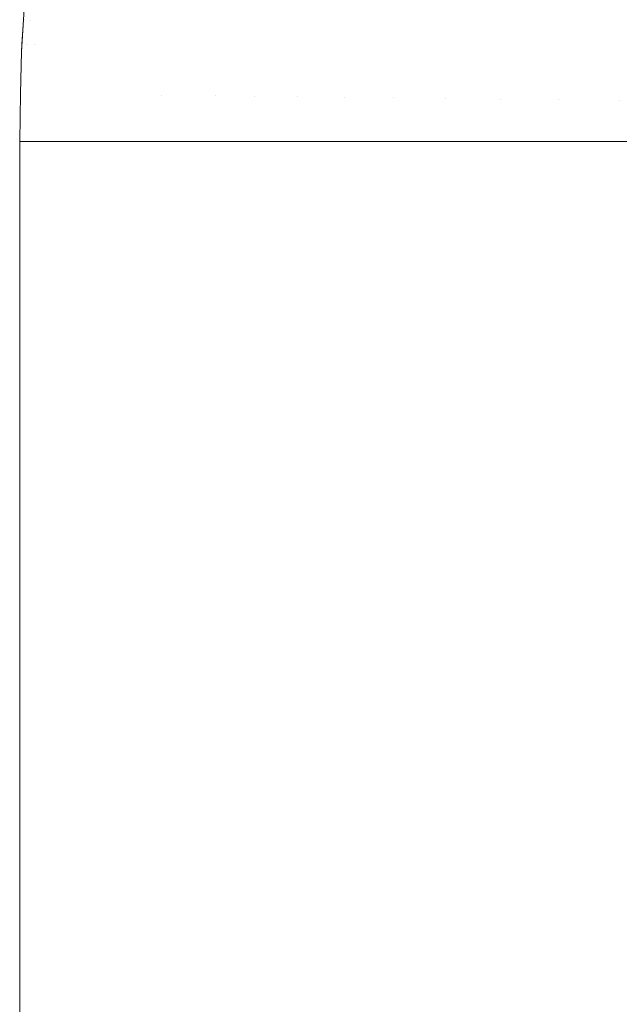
# Model space of a CAD drawing. Header units: centimetres. Extents: x -35.1 to 36.2, y 3.4 to 5.2.
# Tile 51 of 256: x -35.0865 to -35.0669, y 5.072 to 5.1042. Entities that reach past the tile are written whole.
import ezdxf

# ---------------------------------------------------------------- set-up
doc = ezdxf.new("R2010")
doc.units = ezdxf.units.CM
doc.header["$LTSCALE"] = 2.54
doc.layers.add('Lucido design-1', color=7, linetype='Continuous')

# ---------------------------------------------------------------- blocks, each defined once
blk = doc.blocks.new('Gruppo-4-1')
at = {"color": 7, "linetype": 'Continuous', "lineweight": 9}
for points, invisible_edges in [([(-35.086416, 5.104194, -1872.315514), (-35.086367, 5.105008, -1872.315514), (-35.086287, 5.106332, -1872.915514), (-35.08648, 5.103143, -1872.915514)], 10), ([(-35.086454, 5.103385, -1872.917076), (-35.08648, 5.103143, -1872.915514), (-35.086287, 5.106332, -1872.915514), (-35.086367, 5.105009, -1872.917076)], 13), ([(-35.086367, 5.105009, -1872.917076), (-35.086318, 5.105007, -1872.918638), (-35.086405, 5.103384, -1872.918638), (-35.086454, 5.103385, -1872.917076)], 15), ([(-35.086366, 5.104193, -1872.31239), (-35.086318, 5.105007, -1872.31239), (-35.086367, 5.105008, -1872.315514), (-35.086416, 5.104194, -1872.315514)], 11), ([(-35.086323, 5.103382, -1872.920199), (-35.086405, 5.103384, -1872.918638), (-35.086318, 5.105007, -1872.918638), (-35.086237, 5.105004, -1872.920199)], 15), ([(-35.08617, 5.104187, -1872.30927), (-35.086123, 5.105, -1872.30927), (-35.086318, 5.105007, -1872.31239), (-35.086366, 5.104193, -1872.31239)], 15), ([(-35.086237, 5.105004, -1872.920199), (-35.086123, 5.105, -1872.921758), (-35.086209, 5.10338, -1872.921758), (-35.086323, 5.103382, -1872.920199)], 15), ([(-35.086063, 5.103376, -1872.923315), (-35.086209, 5.10338, -1872.921758), (-35.086123, 5.105, -1872.921758), (-35.085976, 5.104995, -1872.923315)], 15), ([(-35.086063, 5.103376, -1872.307713), (-35.085976, 5.104995, -1872.307713), (-35.086123, 5.105, -1872.30927), (-35.08617, 5.104187, -1872.30927)], 15), ([(-35.086063, 5.103376, -1872.307713), (-35.085884, 5.103372, -1872.30616), (-35.085797, 5.104988, -1872.30616), (-35.085976, 5.104995, -1872.307713)], 15), ([(-35.085976, 5.104995, -1872.923315), (-35.085797, 5.104988, -1872.924868), (-35.085884, 5.103372, -1872.924868), (-35.086063, 5.103376, -1872.923315)], 15), ([(-35.085587, 5.104981, -1872.304609), (-35.085797, 5.104988, -1872.30616), (-35.085884, 5.103372, -1872.30616), (-35.085673, 5.103367, -1872.304609)], 15), ([(-35.085673, 5.103367, -1872.926419), (-35.085884, 5.103372, -1872.924868), (-35.085797, 5.104988, -1872.924868), (-35.085587, 5.104981, -1872.926419)], 15), ([(-35.085673, 5.103367, -1872.304609), (-35.08543, 5.103361, -1872.303063), (-35.085344, 5.104972, -1872.303063), (-35.085587, 5.104981, -1872.304609)], 15), ([(-35.085587, 5.104981, -1872.926419), (-35.085344, 5.104972, -1872.927965), (-35.08543, 5.103361, -1872.927965), (-35.085673, 5.103367, -1872.926419)], 15), ([(-35.085069, 5.104962, -1872.301521), (-35.085344, 5.104972, -1872.303063), (-35.08543, 5.103361, -1872.303063), (-35.085154, 5.103355, -1872.301521)], 15), ([(-35.085154, 5.103355, -1872.929507), (-35.08543, 5.103361, -1872.927965), (-35.085344, 5.104972, -1872.927965), (-35.085069, 5.104962, -1872.929507)], 15), ([(-35.085154, 5.103355, -1872.301521), (-35.084848, 5.103347, -1872.299984), (-35.084762, 5.104951, -1872.299984), (-35.085069, 5.104962, -1872.301521)], 15), ([(-35.085069, 5.104962, -1872.929507), (-35.084762, 5.104951, -1872.931044), (-35.084848, 5.103347, -1872.931044), (-35.085154, 5.103355, -1872.929507)], 15), ([(-35.084424, 5.104939, -1872.298453), (-35.084762, 5.104951, -1872.299984), (-35.084848, 5.103347, -1872.299984), (-35.08451, 5.103339, -1872.298453)], 15), ([(-35.08451, 5.103339, -1872.932576), (-35.084848, 5.103347, -1872.931044), (-35.084762, 5.104951, -1872.931044), (-35.084424, 5.104939, -1872.932576)], 15), ([(-35.08451, 5.103339, -1872.298453), (-35.08414, 5.103331, -1872.296927), (-35.084055, 5.104926, -1872.296927), (-35.084424, 5.104939, -1872.298453)], 15), ([(-35.084424, 5.104939, -1872.932576), (-35.084055, 5.104926, -1872.934101), (-35.08414, 5.103331, -1872.934101), (-35.08451, 5.103339, -1872.932576)], 15), ([(-35.083655, 5.104911, -1872.295409), (-35.084055, 5.104926, -1872.296927), (-35.08414, 5.103331, -1872.296927), (-35.08374, 5.103321, -1872.295409)], 15), ([(-35.08374, 5.103321, -1872.935619), (-35.08414, 5.103331, -1872.934101), (-35.084055, 5.104926, -1872.934101), (-35.083655, 5.104911, -1872.935619)], 15), ([(-35.08374, 5.103321, -1872.295409), (-35.083309, 5.103311, -1872.293898), (-35.083224, 5.104896, -1872.293898), (-35.083655, 5.104911, -1872.295409)], 15), ([(-35.083655, 5.104911, -1872.935619), (-35.083224, 5.104896, -1872.93713), (-35.083309, 5.103311, -1872.93713), (-35.08374, 5.103321, -1872.935619)], 15), ([(-35.082763, 5.104879, -1872.292394), (-35.083224, 5.104896, -1872.293898), (-35.083309, 5.103311, -1872.293898), (-35.082847, 5.1033, -1872.292394)], 15), ([(-35.082847, 5.1033, -1872.938634), (-35.083309, 5.103311, -1872.93713), (-35.083224, 5.104896, -1872.93713), (-35.082763, 5.104879, -1872.938634)], 15), ([(-35.082847, 5.1033, -1872.292394), (-35.082356, 5.103288, -1872.290899), (-35.082272, 5.104862, -1872.290899), (-35.082763, 5.104879, -1872.292394)], 15), ([(-35.082763, 5.104879, -1872.938634), (-35.082272, 5.104862, -1872.940129), (-35.082356, 5.103288, -1872.940129), (-35.082847, 5.1033, -1872.938634)], 15), ([(-35.081751, 5.104843, -1872.289412), (-35.082272, 5.104862, -1872.290899), (-35.082356, 5.103288, -1872.290899), (-35.081835, 5.103276, -1872.289412)], 15), ([(-35.081835, 5.103276, -1872.941616), (-35.082356, 5.103288, -1872.940129), (-35.082272, 5.104862, -1872.940129), (-35.081751, 5.104843, -1872.941616)], 15), ([(-35.081835, 5.103276, -1872.289412), (-35.081284, 5.103263, -1872.287934), (-35.081201, 5.104823, -1872.287934), (-35.081751, 5.104843, -1872.289412)], 15), ([(-35.081751, 5.104843, -1872.941616), (-35.081201, 5.104823, -1872.943094), (-35.081284, 5.103263, -1872.943094), (-35.081835, 5.103276, -1872.941616)], 15), ([(-35.081201, 5.104823, -1872.287934), (-35.081284, 5.103263, -1872.287934), (-35.080097, 5.103235, -1872.285009), (-35.080015, 5.104781, -1872.285009)], 15), ([(-35.080015, 5.104781, -1872.946019), (-35.080097, 5.103235, -1872.946019), (-35.081284, 5.103263, -1872.943094), (-35.081201, 5.104823, -1872.943094)], 15), ([(-35.080015, 5.104781, -1872.285009), (-35.080097, 5.103235, -1872.285009), (-35.078797, 5.103204, -1872.282125), (-35.078716, 5.104734, -1872.282125)], 15), ([(-35.078716, 5.104734, -1872.948903), (-35.078797, 5.103204, -1872.948903), (-35.080097, 5.103235, -1872.946019), (-35.080015, 5.104781, -1872.946019)], 15), ([(-35.078716, 5.104734, -1872.282125), (-35.078797, 5.103204, -1872.282125), (-35.077388, 5.10317, -1872.279288), (-35.077307, 5.104683, -1872.279288)], 15), ([(-35.077307, 5.104683, -1872.95174), (-35.077388, 5.10317, -1872.95174), (-35.078797, 5.103204, -1872.948903), (-35.078716, 5.104734, -1872.948903)], 15), ([(-35.077307, 5.104683, -1872.279288), (-35.077388, 5.10317, -1872.279288), (-35.075874, 5.103134, -1872.276499), (-35.075794, 5.104629, -1872.276499)], 15), ([(-35.075794, 5.104629, -1872.954529), (-35.075874, 5.103134, -1872.954529), (-35.077388, 5.10317, -1872.95174), (-35.077307, 5.104683, -1872.95174)], 15), ([(-35.075794, 5.104629, -1872.276499), (-35.075874, 5.103134, -1872.276499), (-35.074258, 5.103096, -1872.273762), (-35.07418, 5.104571, -1872.273762)], 15), ([(-35.07418, 5.104571, -1872.957266), (-35.074258, 5.103096, -1872.957266), (-35.075874, 5.103134, -1872.954529), (-35.075794, 5.104629, -1872.954529)], 15), ([(-35.07418, 5.104571, -1872.273762), (-35.074258, 5.103096, -1872.273762), (-35.072546, 5.103055, -1872.27108), (-35.072468, 5.10451, -1872.27108)], 15), ([(-35.072468, 5.10451, -1872.959948), (-35.072546, 5.103055, -1872.959948), (-35.074258, 5.103096, -1872.957266), (-35.07418, 5.104571, -1872.957266)], 15), ([(-35.072468, 5.10451, -1872.27108), (-35.072546, 5.103055, -1872.27108), (-35.07074, 5.103012, -1872.268455), (-35.070664, 5.104445, -1872.268455)], 15), ([(-35.070664, 5.104445, -1872.962573), (-35.07074, 5.103012, -1872.962573), (-35.072546, 5.103055, -1872.959948), (-35.072468, 5.10451, -1872.959948)], 15), ([(-35.070664, 5.104445, -1872.268455), (-35.07074, 5.103012, -1872.268455), (-35.068846, 5.102967, -1872.26589), (-35.068771, 5.104377, -1872.26589)], 15), ([(-35.068771, 5.104377, -1872.965138), (-35.068846, 5.102967, -1872.965138), (-35.07074, 5.103012, -1872.962573), (-35.070664, 5.104445, -1872.962573)], 15), ([(-35.08648, 5.103143, -1872.915514), (-35.08648, 5.103143, -1872.315514), (-35.086465, 5.103386, -1872.315514), (-35.086416, 5.104194, -1872.315514)], 9), ([(-35.086416, 5.104194, -1872.315514), (-35.086465, 5.103386, -1872.315514), (-35.086454, 5.103385, -1872.313952)], 10), ([(-35.086366, 5.104193, -1872.31239), (-35.086416, 5.104194, -1872.315514), (-35.086454, 5.103385, -1872.313952)], 11), ([(-35.086454, 5.103385, -1872.313952), (-35.086405, 5.103384, -1872.31239), (-35.086366, 5.104193, -1872.31239)], 11), ([(-35.086366, 5.104193, -1872.31239), (-35.086405, 5.103384, -1872.31239), (-35.086323, 5.103382, -1872.310829)], 11), ([(-35.08617, 5.104187, -1872.30927), (-35.086366, 5.104193, -1872.31239), (-35.086323, 5.103382, -1872.310829)], 11), ([(-35.086323, 5.103382, -1872.310829), (-35.086209, 5.10338, -1872.30927), (-35.08617, 5.104187, -1872.30927)], 11), ([(-35.08617, 5.104187, -1872.30927), (-35.086209, 5.10338, -1872.30927), (-35.086063, 5.103376, -1872.307713)], 11), ([(-35.068771, 5.104377, -1872.26589), (-35.068846, 5.102967, -1872.26589), (-35.066868, 5.102921, -1872.263387), (-35.066794, 5.104306, -1872.263387)], 15), ([(-35.066794, 5.104306, -1872.967641), (-35.066868, 5.102921, -1872.967641), (-35.068846, 5.102967, -1872.965138), (-35.068771, 5.104377, -1872.965138)], 15), ([(-35.08648, 5.103143, -1872.315514), (-35.086507, 5.101786, -1872.315514), (-35.086504, 5.101787, -1872.313952), (-35.086454, 5.103385, -1872.313952)], 14), ([(-35.086504, 5.101787, -1872.917076), (-35.086507, 5.101786, -1872.915514), (-35.08648, 5.103143, -1872.915514), (-35.086454, 5.103385, -1872.917076)], 13), ([(-35.086507, 5.101786, -1872.315514), (-35.08648, 5.103143, -1872.315514), (-35.08648, 5.103143, -1872.915514), (-35.086507, 5.101786, -1872.915514)], 10), ([(-35.086504, 5.101787, -1872.313952), (-35.086456, 5.101786, -1872.31239), (-35.086405, 5.103384, -1872.31239), (-35.086454, 5.103385, -1872.313952)], 15), ([(-35.086454, 5.103385, -1872.917076), (-35.086405, 5.103384, -1872.918638), (-35.086456, 5.101786, -1872.918638), (-35.086504, 5.101787, -1872.917076)], 15), ([(-35.086454, 5.103385, -1872.313952), (-35.086465, 5.103386, -1872.315514), (-35.08648, 5.103143, -1872.315514)], 9), ([(-35.086323, 5.103382, -1872.310829), (-35.086405, 5.103384, -1872.31239), (-35.086456, 5.101786, -1872.31239), (-35.086374, 5.101785, -1872.310829)], 15), ([(-35.086374, 5.101785, -1872.920199), (-35.086456, 5.101786, -1872.918638), (-35.086405, 5.103384, -1872.918638), (-35.086323, 5.103382, -1872.920199)], 15), ([(-35.086374, 5.101785, -1872.310829), (-35.08626, 5.101784, -1872.30927), (-35.086209, 5.10338, -1872.30927), (-35.086323, 5.103382, -1872.310829)], 15), ([(-35.086323, 5.103382, -1872.920199), (-35.086209, 5.10338, -1872.921758), (-35.08626, 5.101784, -1872.921758), (-35.086374, 5.101785, -1872.920199)], 15), ([(-35.086063, 5.103376, -1872.307713), (-35.086209, 5.10338, -1872.30927), (-35.08626, 5.101784, -1872.30927), (-35.086113, 5.101782, -1872.307713)], 15), ([(-35.086113, 5.101782, -1872.923315), (-35.08626, 5.101784, -1872.921758), (-35.086209, 5.10338, -1872.921758), (-35.086063, 5.103376, -1872.923315)], 15), ([(-35.086113, 5.101782, -1872.307713), (-35.085934, 5.10178, -1872.30616), (-35.085884, 5.103372, -1872.30616), (-35.086063, 5.103376, -1872.307713)], 15), ([(-35.086063, 5.103376, -1872.923315), (-35.085884, 5.103372, -1872.924868), (-35.085934, 5.10178, -1872.924868), (-35.086113, 5.101782, -1872.923315)], 15), ([(-35.085673, 5.103367, -1872.304609), (-35.085884, 5.103372, -1872.30616), (-35.085934, 5.10178, -1872.30616), (-35.085723, 5.101777, -1872.304609)], 15), ([(-35.085723, 5.101777, -1872.926419), (-35.085934, 5.10178, -1872.924868), (-35.085884, 5.103372, -1872.924868), (-35.085673, 5.103367, -1872.926419)], 15), ([(-35.085723, 5.101777, -1872.304609), (-35.08548, 5.101774, -1872.303063), (-35.08543, 5.103361, -1872.303063), (-35.085673, 5.103367, -1872.304609)], 15), ([(-35.085673, 5.103367, -1872.926419), (-35.08543, 5.103361, -1872.927965), (-35.08548, 5.101774, -1872.927965), (-35.085723, 5.101777, -1872.926419)], 15), ([(-35.085154, 5.103355, -1872.301521), (-35.08543, 5.103361, -1872.303063), (-35.08548, 5.101774, -1872.303063), (-35.085205, 5.101771, -1872.301521)], 15), ([(-35.085205, 5.101771, -1872.929507), (-35.08548, 5.101774, -1872.927965), (-35.08543, 5.103361, -1872.927965), (-35.085154, 5.103355, -1872.929507)], 15), ([(-35.085205, 5.101771, -1872.301521), (-35.084898, 5.101768, -1872.299984), (-35.084848, 5.103347, -1872.299984), (-35.085154, 5.103355, -1872.301521)], 15), ([(-35.085154, 5.103355, -1872.929507), (-35.084848, 5.103347, -1872.931044), (-35.084898, 5.101768, -1872.931044), (-35.085205, 5.101771, -1872.929507)], 15), ([(-35.08451, 5.103339, -1872.298453), (-35.084848, 5.103347, -1872.299984), (-35.084898, 5.101768, -1872.299984), (-35.08456, 5.101764, -1872.298453)], 15), ([(-35.08456, 5.101764, -1872.932576), (-35.084898, 5.101768, -1872.931044), (-35.084848, 5.103347, -1872.931044), (-35.08451, 5.103339, -1872.932576)], 15), ([(-35.08456, 5.101764, -1872.298453), (-35.08419, 5.101759, -1872.296927), (-35.08414, 5.103331, -1872.296927), (-35.08451, 5.103339, -1872.298453)], 15), ([(-35.08451, 5.103339, -1872.932576), (-35.08414, 5.103331, -1872.934101), (-35.08419, 5.101759, -1872.934101), (-35.08456, 5.101764, -1872.932576)], 15), ([(-35.08374, 5.103321, -1872.295409), (-35.08414, 5.103331, -1872.296927), (-35.08419, 5.101759, -1872.296927), (-35.08379, 5.101755, -1872.295409)], 15), ([(-35.08379, 5.101755, -1872.935619), (-35.08419, 5.101759, -1872.934101), (-35.08414, 5.103331, -1872.934101), (-35.08374, 5.103321, -1872.935619)], 15), ([(-35.08379, 5.101755, -1872.295409), (-35.083358, 5.101749, -1872.293898), (-35.083309, 5.103311, -1872.293898), (-35.08374, 5.103321, -1872.295409)], 15), ([(-35.08374, 5.103321, -1872.935619), (-35.083309, 5.103311, -1872.93713), (-35.083358, 5.101749, -1872.93713), (-35.08379, 5.101755, -1872.935619)], 15), ([(-35.082847, 5.1033, -1872.292394), (-35.083309, 5.103311, -1872.293898), (-35.083358, 5.101749, -1872.293898), (-35.082897, 5.101744, -1872.292394)], 15), ([(-35.082897, 5.101744, -1872.938634), (-35.083358, 5.101749, -1872.93713), (-35.083309, 5.103311, -1872.93713), (-35.082847, 5.1033, -1872.938634)], 15), ([(-35.082897, 5.101744, -1872.292394), (-35.082405, 5.101738, -1872.290899), (-35.082356, 5.103288, -1872.290899), (-35.082847, 5.1033, -1872.292394)], 15), ([(-35.082847, 5.1033, -1872.938634), (-35.082356, 5.103288, -1872.940129), (-35.082405, 5.101738, -1872.940129), (-35.082897, 5.101744, -1872.938634)], 15), ([(-35.081835, 5.103276, -1872.289412), (-35.082356, 5.103288, -1872.290899), (-35.082405, 5.101738, -1872.290899), (-35.081884, 5.101732, -1872.289412)], 15), ([(-35.081884, 5.101732, -1872.941616), (-35.082405, 5.101738, -1872.940129), (-35.082356, 5.103288, -1872.940129), (-35.081835, 5.103276, -1872.941616)], 15), ([(-35.081884, 5.101732, -1872.289412), (-35.081333, 5.101726, -1872.287934), (-35.081284, 5.103263, -1872.287934), (-35.081835, 5.103276, -1872.289412)], 15), ([(-35.081835, 5.103276, -1872.941616), (-35.081284, 5.103263, -1872.943094), (-35.081333, 5.101726, -1872.943094), (-35.081884, 5.101732, -1872.941616)], 15), ([(-35.080145, 5.101712, -1872.285009), (-35.080097, 5.103235, -1872.285009), (-35.081284, 5.103263, -1872.287934), (-35.081333, 5.101726, -1872.287934)], 15), ([(-35.081333, 5.101726, -1872.943094), (-35.081284, 5.103263, -1872.943094), (-35.080097, 5.103235, -1872.946019), (-35.080145, 5.101712, -1872.946019)], 15), ([(-35.078845, 5.101696, -1872.282125), (-35.078797, 5.103204, -1872.282125), (-35.080097, 5.103235, -1872.285009), (-35.080145, 5.101712, -1872.285009)], 15), ([(-35.080145, 5.101712, -1872.946019), (-35.080097, 5.103235, -1872.946019), (-35.078797, 5.103204, -1872.948903), (-35.078845, 5.101696, -1872.948903)], 15), ([(-35.077436, 5.10168, -1872.279288), (-35.077388, 5.10317, -1872.279288), (-35.078797, 5.103204, -1872.282125), (-35.078845, 5.101696, -1872.282125)], 15), ([(-35.078845, 5.101696, -1872.948903), (-35.078797, 5.103204, -1872.948903), (-35.077388, 5.10317, -1872.95174), (-35.077436, 5.10168, -1872.95174)], 15), ([(-35.075921, 5.101662, -1872.276499), (-35.075874, 5.103134, -1872.276499), (-35.077388, 5.10317, -1872.279288), (-35.077436, 5.10168, -1872.279288)], 15), ([(-35.077436, 5.10168, -1872.95174), (-35.077388, 5.10317, -1872.95174), (-35.075874, 5.103134, -1872.954529), (-35.075921, 5.101662, -1872.954529)], 15), ([(-35.074305, 5.101643, -1872.273762), (-35.074258, 5.103096, -1872.273762), (-35.075874, 5.103134, -1872.276499), (-35.075921, 5.101662, -1872.276499)], 15), ([(-35.075921, 5.101662, -1872.954529), (-35.075874, 5.103134, -1872.954529), (-35.074258, 5.103096, -1872.957266), (-35.074305, 5.101643, -1872.957266)], 15), ([(-35.072591, 5.101623, -1872.27108), (-35.072546, 5.103055, -1872.27108), (-35.074258, 5.103096, -1872.273762), (-35.074305, 5.101643, -1872.273762)], 15), ([(-35.074305, 5.101643, -1872.957266), (-35.074258, 5.103096, -1872.957266), (-35.072546, 5.103055, -1872.959948), (-35.072591, 5.101623, -1872.959948)], 15), ([(-35.070785, 5.101601, -1872.268455), (-35.07074, 5.103012, -1872.268455), (-35.072546, 5.103055, -1872.27108), (-35.072591, 5.101623, -1872.27108)], 15), ([(-35.072591, 5.101623, -1872.959948), (-35.072546, 5.103055, -1872.959948), (-35.07074, 5.103012, -1872.962573), (-35.070785, 5.101601, -1872.962573)], 15), ([(-35.06889, 5.101579, -1872.26589), (-35.068846, 5.102967, -1872.26589), (-35.07074, 5.103012, -1872.268455), (-35.070785, 5.101601, -1872.268455)], 15), ([(-35.070785, 5.101601, -1872.962573), (-35.07074, 5.103012, -1872.962573), (-35.068846, 5.102967, -1872.965138), (-35.06889, 5.101579, -1872.965138)], 15), ([(-35.066912, 5.101556, -1872.263387), (-35.066868, 5.102921, -1872.263387), (-35.068846, 5.102967, -1872.26589), (-35.06889, 5.101579, -1872.26589)], 15), ([(-35.06889, 5.101579, -1872.965138), (-35.068846, 5.102967, -1872.965138), (-35.066868, 5.102921, -1872.967641), (-35.066912, 5.101556, -1872.967641)], 15), ([(-35.086507, 5.101786, -1872.315514), (-35.086537, 5.100212, -1872.315514), (-35.086503, 5.100212, -1872.313952)], 8), ([(-35.086507, 5.101786, -1872.915514), (-35.086537, 5.100212, -1872.915514), (-35.086537, 5.100212, -1872.315514), (-35.086507, 5.101786, -1872.315514)], 8), ([(-35.086503, 5.100212, -1872.917076), (-35.086537, 5.100212, -1872.915514), (-35.086507, 5.101786, -1872.915514)], 8), ([(-35.086503, 5.100212, -1872.313952), (-35.086504, 5.101787, -1872.313952), (-35.086507, 5.101786, -1872.315514)], 11), ([(-35.086507, 5.101786, -1872.915514), (-35.086504, 5.101787, -1872.917076), (-35.086503, 5.100212, -1872.917076)], 11), ([(-35.086503, 5.100212, -1872.313952), (-35.086466, 5.100212, -1872.312254), (-35.086456, 5.101786, -1872.31239), (-35.086504, 5.101787, -1872.313952)], 14), ([(-35.086504, 5.101787, -1872.917076), (-35.086456, 5.101786, -1872.918638), (-35.086466, 5.100212, -1872.918774), (-35.086503, 5.100212, -1872.917076)], 11), ([(-35.086374, 5.101785, -1872.310829), (-35.086456, 5.101786, -1872.31239), (-35.086466, 5.100212, -1872.312254)], 11), ([(-35.086375, 5.100212, -1872.920198), (-35.086466, 5.100212, -1872.918774), (-35.086456, 5.101786, -1872.918638), (-35.086374, 5.101785, -1872.920199)], 14), ([(-35.086466, 5.100212, -1872.312254), (-35.086267, 5.100212, -1872.30916), (-35.08626, 5.101784, -1872.30927), (-35.086374, 5.101785, -1872.310829)], 14), ([(-35.086374, 5.101785, -1872.920199), (-35.08626, 5.101784, -1872.921758), (-35.086267, 5.100212, -1872.921868), (-35.086375, 5.100212, -1872.920198)], 11), ([(-35.086113, 5.101782, -1872.307713), (-35.08626, 5.101784, -1872.30927), (-35.086267, 5.100212, -1872.30916)], 11), ([(-35.086114, 5.100212, -1872.923313), (-35.086267, 5.100212, -1872.921868), (-35.08626, 5.101784, -1872.921758), (-35.086113, 5.101782, -1872.923315)], 14), ([(-35.086267, 5.100212, -1872.30916), (-35.085939, 5.100212, -1872.306068), (-35.085934, 5.10178, -1872.30616), (-35.086113, 5.101782, -1872.307713)], 14), ([(-35.086113, 5.101782, -1872.923315), (-35.085934, 5.10178, -1872.924868), (-35.085939, 5.100212, -1872.92496), (-35.086114, 5.100212, -1872.923313)], 11), ([(-35.085723, 5.101777, -1872.304609), (-35.085934, 5.10178, -1872.30616), (-35.085939, 5.100212, -1872.306068)], 11), ([(-35.085724, 5.100212, -1872.926417), (-35.085939, 5.100212, -1872.92496), (-35.085934, 5.10178, -1872.924868), (-35.085723, 5.101777, -1872.926419)], 14), ([(-35.085939, 5.100212, -1872.306068), (-35.085482, 5.100212, -1872.302978), (-35.08548, 5.101774, -1872.303063), (-35.085723, 5.101777, -1872.304609)], 14), ([(-35.085723, 5.101777, -1872.926419), (-35.08548, 5.101774, -1872.927965), (-35.085482, 5.100212, -1872.92805), (-35.085724, 5.100212, -1872.926417)], 11), ([(-35.085205, 5.101771, -1872.301521), (-35.08548, 5.101774, -1872.303063), (-35.085482, 5.100212, -1872.302978)], 11), ([(-35.085205, 5.100212, -1872.929504), (-35.085482, 5.100212, -1872.92805), (-35.08548, 5.101774, -1872.927965), (-35.085205, 5.101771, -1872.929507)], 14), ([(-35.085482, 5.100212, -1872.302978), (-35.084894, 5.100212, -1872.299887), (-35.084898, 5.101768, -1872.299984), (-35.085205, 5.101771, -1872.301521)], 14), ([(-35.085205, 5.101771, -1872.929507), (-35.084898, 5.101768, -1872.931044), (-35.084894, 5.100212, -1872.931141), (-35.085205, 5.100212, -1872.929504)], 11), ([(-35.08456, 5.101764, -1872.298453), (-35.084898, 5.101768, -1872.299984), (-35.084894, 5.100212, -1872.299887)], 11), ([(-35.08456, 5.100212, -1872.932572), (-35.084894, 5.100212, -1872.931141), (-35.084898, 5.101768, -1872.931044), (-35.08456, 5.101764, -1872.932576)], 14), ([(-35.084894, 5.100212, -1872.299887), (-35.084173, 5.100212, -1872.296794), (-35.08419, 5.101759, -1872.296927), (-35.08456, 5.101764, -1872.298453)], 14), ([(-35.08456, 5.101764, -1872.932576), (-35.08419, 5.101759, -1872.934101), (-35.084173, 5.100212, -1872.934234), (-35.08456, 5.100212, -1872.932572)], 11), ([(-35.08379, 5.101755, -1872.295409), (-35.08419, 5.101759, -1872.296927), (-35.084173, 5.100212, -1872.296794)], 11), ([(-35.08379, 5.100212, -1872.935615), (-35.084173, 5.100212, -1872.934234), (-35.08419, 5.101759, -1872.934101), (-35.08379, 5.101755, -1872.935619)], 14), ([(-35.084173, 5.100212, -1872.296794), (-35.083315, 5.100212, -1872.293698), (-35.083358, 5.101749, -1872.293898), (-35.08379, 5.101755, -1872.295409)], 14), ([(-35.08379, 5.101755, -1872.935619), (-35.083358, 5.101749, -1872.93713), (-35.083315, 5.100212, -1872.93733), (-35.08379, 5.100212, -1872.935615)], 11), ([(-35.082897, 5.101744, -1872.292394), (-35.083358, 5.101749, -1872.293898), (-35.083315, 5.100212, -1872.293698)], 11), ([(-35.082898, 5.100212, -1872.938629), (-35.083315, 5.100212, -1872.93733), (-35.083358, 5.101749, -1872.93713), (-35.082897, 5.101744, -1872.938634)], 14), ([(-35.083315, 5.100212, -1872.293698), (-35.082319, 5.100212, -1872.290599), (-35.082405, 5.101738, -1872.290899), (-35.082897, 5.101744, -1872.292394)], 14), ([(-35.082897, 5.101744, -1872.938634), (-35.082405, 5.101738, -1872.940129), (-35.082319, 5.100212, -1872.940429), (-35.082898, 5.100212, -1872.938629)], 11), ([(-35.081884, 5.101732, -1872.289412), (-35.082405, 5.101738, -1872.290899), (-35.082319, 5.100212, -1872.290599)], 11), ([(-35.082319, 5.100212, -1872.940429), (-35.082405, 5.101738, -1872.940129), (-35.081884, 5.101732, -1872.941616)], 11), ([(-35.082319, 5.100212, -1872.290599), (-35.081179, 5.100212, -1872.287494), (-35.081333, 5.101726, -1872.287934), (-35.081884, 5.101732, -1872.289412)], 14), ([(-35.081884, 5.101732, -1872.941616), (-35.081885, 5.100212, -1872.941611), (-35.082319, 5.100212, -1872.940429)], 9), ([(-35.081884, 5.101732, -1872.941616), (-35.081333, 5.101726, -1872.943094), (-35.081179, 5.100212, -1872.943534), (-35.081885, 5.100212, -1872.941611)], 11), ([(-35.080145, 5.101712, -1872.285009), (-35.081333, 5.101726, -1872.287934), (-35.081179, 5.100212, -1872.287494)], 11), ([(-35.081179, 5.100212, -1872.943534), (-35.081333, 5.101726, -1872.943094), (-35.080145, 5.101712, -1872.946019)], 11), ([(-35.081179, 5.100212, -1872.287494), (-35.079891, 5.100212, -1872.284385), (-35.080145, 5.101712, -1872.285009)], 10), ([(-35.080145, 5.101712, -1872.946019), (-35.079891, 5.100212, -1872.946643), (-35.081179, 5.100212, -1872.943534)], 9), ([(-35.078845, 5.101696, -1872.282125), (-35.080145, 5.101712, -1872.285009), (-35.079891, 5.100212, -1872.284385)], 11), ([(-35.079891, 5.100212, -1872.946643), (-35.080145, 5.101712, -1872.946019), (-35.078845, 5.101696, -1872.948903)], 11), ([(-35.079891, 5.100212, -1872.284385), (-35.07845, 5.100212, -1872.281271), (-35.078845, 5.101696, -1872.282125)], 10), ([(-35.078845, 5.101696, -1872.948903), (-35.078848, 5.100212, -1872.948897), (-35.079891, 5.100212, -1872.946643)], 9), ([(-35.07845, 5.100212, -1872.949757), (-35.078848, 5.100212, -1872.948897), (-35.078845, 5.101696, -1872.948903)], 10), ([(-35.077436, 5.10168, -1872.279288), (-35.078845, 5.101696, -1872.282125), (-35.07845, 5.100212, -1872.281271)], 11), ([(-35.07845, 5.100212, -1872.949757), (-35.078845, 5.101696, -1872.948903), (-35.077436, 5.10168, -1872.95174)], 11), ([(-35.07845, 5.100212, -1872.281271), (-35.07685, 5.100212, -1872.278152), (-35.077436, 5.10168, -1872.279288)], 10), ([(-35.077436, 5.10168, -1872.95174), (-35.077436, 5.100212, -1872.951733), (-35.07845, 5.100212, -1872.949757)], 9), ([(-35.075921, 5.101662, -1872.276499), (-35.077436, 5.10168, -1872.279288), (-35.07685, 5.100212, -1872.278152)], 11), ([(-35.07685, 5.100212, -1872.952876), (-35.077436, 5.10168, -1872.95174), (-35.075921, 5.101662, -1872.954529)], 11), ([(-35.07685, 5.100212, -1872.952876), (-35.077436, 5.100212, -1872.951733), (-35.077436, 5.10168, -1872.95174)], 10), ([(-35.07685, 5.100212, -1872.278152), (-35.07592, 5.100212, -1872.276508), (-35.075921, 5.101662, -1872.276499)], 10), ([(-35.075921, 5.101662, -1872.954529), (-35.07592, 5.100212, -1872.95452), (-35.07685, 5.100212, -1872.952876)], 9), ([(-35.075921, 5.101662, -1872.276499), (-35.07592, 5.100212, -1872.276508), (-35.075085, 5.100212, -1872.27503)], 9), ([(-35.075085, 5.100212, -1872.27503), (-35.074305, 5.101643, -1872.273762), (-35.075921, 5.101662, -1872.276499)], 11), ([(-35.075921, 5.101662, -1872.954529), (-35.074305, 5.101643, -1872.957266), (-35.075085, 5.100212, -1872.955998)], 11), ([(-35.075085, 5.100212, -1872.955998), (-35.07592, 5.100212, -1872.95452), (-35.075921, 5.101662, -1872.954529)], 10), ([(-35.074305, 5.101643, -1872.273762), (-35.075085, 5.100212, -1872.27503), (-35.073147, 5.100212, -1872.271905)], 9), ([(-35.074305, 5.101643, -1872.957266), (-35.074305, 5.100212, -1872.957257), (-35.075085, 5.100212, -1872.955998)], 9), ([(-35.073147, 5.100212, -1872.271905), (-35.072591, 5.101623, -1872.27108), (-35.074305, 5.101643, -1872.273762)], 11), ([(-35.074305, 5.101643, -1872.957266), (-35.072591, 5.101623, -1872.959948), (-35.073147, 5.100212, -1872.959123)], 11), ([(-35.073147, 5.100212, -1872.959123), (-35.074305, 5.100212, -1872.957257), (-35.074305, 5.101643, -1872.957266)], 10), ([(-35.072591, 5.101623, -1872.27108), (-35.073147, 5.100212, -1872.271905), (-35.07103, 5.100212, -1872.26878)], 9), ([(-35.072591, 5.101623, -1872.959948), (-35.072594, 5.100212, -1872.95994), (-35.073147, 5.100212, -1872.959123)], 9), ([(-35.07103, 5.100212, -1872.962248), (-35.072594, 5.100212, -1872.95994), (-35.072591, 5.101623, -1872.959948)], 10), ([(-35.07103, 5.100212, -1872.26878), (-35.070785, 5.101601, -1872.268455), (-35.072591, 5.101623, -1872.27108)], 11), ([(-35.072591, 5.101623, -1872.959948), (-35.070785, 5.101601, -1872.962573), (-35.07103, 5.100212, -1872.962248)], 11), ([(-35.070785, 5.101601, -1872.268455), (-35.07103, 5.100212, -1872.26878), (-35.0701, 5.100212, -1872.267487)], 9), ([(-35.0701, 5.100212, -1872.963541), (-35.07103, 5.100212, -1872.962248), (-35.070785, 5.101601, -1872.962573)], 10), ([(-35.06889, 5.101579, -1872.26589), (-35.070785, 5.101601, -1872.268455), (-35.0701, 5.100212, -1872.267487)], 11), ([(-35.0701, 5.100212, -1872.963541), (-35.070785, 5.101601, -1872.962573), (-35.06889, 5.101579, -1872.965138)], 11), ([(-35.0701, 5.100212, -1872.267487), (-35.068889, 5.100212, -1872.265903), (-35.06889, 5.101579, -1872.26589)], 10), ([(-35.06889, 5.101579, -1872.965138), (-35.067696, 5.100212, -1872.966686), (-35.0701, 5.100212, -1872.963541)], 9), ([(-35.06889, 5.101579, -1872.26589), (-35.068889, 5.100212, -1872.265903), (-35.067696, 5.100212, -1872.264342)], 9), ([(-35.067696, 5.100212, -1872.264342), (-35.066912, 5.101556, -1872.263387), (-35.06889, 5.101579, -1872.26589)], 11), ([(-35.066912, 5.101556, -1872.967641), (-35.067696, 5.100212, -1872.966686), (-35.06889, 5.101579, -1872.965138)], 11), ([(-35.067696, 5.100212, -1872.264342), (-35.066912, 5.100212, -1872.263398), (-35.066912, 5.101556, -1872.263387)], 10), ([(-35.065111, 5.100212, -1872.969799), (-35.067696, 5.100212, -1872.966686), (-35.066912, 5.101556, -1872.967641)], 10), ([(-35.086503, 5.100212, -1872.313952), (-35.086537, 5.100212, -1872.315514), (-35.086537, 3.500212, -1872.315514), (-35.086503, 3.500212, -1872.313952)], 8), ([(-35.086503, 3.500212, -1872.917076), (-35.086537, 3.500212, -1872.915514), (-35.086537, 5.100212, -1872.915514), (-35.086503, 5.100212, -1872.917076)], 8), ([(-35.086503, 3.500212, -1872.313952), (-35.086466, 3.500212, -1872.312254), (-35.086466, 5.100212, -1872.312254), (-35.086503, 5.100212, -1872.313952)], 10), ([(-35.086503, 5.100212, -1872.917076), (-35.086466, 5.100212, -1872.918774), (-35.086466, 3.500212, -1872.918774), (-35.086503, 3.500212, -1872.917076)], 10), ([(-35.086267, 5.100212, -1872.30916), (-35.086466, 5.100212, -1872.312254), (-35.086466, 3.500212, -1872.312254), (-35.086375, 3.500212, -1872.31083)], 10), ([(-35.086375, 3.500212, -1872.920198), (-35.086466, 3.500212, -1872.918774), (-35.086466, 5.100212, -1872.918774), (-35.086375, 5.100212, -1872.920198)], 10), ([(-35.086375, 3.500212, -1872.31083), (-35.086267, 3.500212, -1872.30916), (-35.086267, 5.100212, -1872.30916)], 10), ([(-35.086375, 5.100212, -1872.920198), (-35.086267, 5.100212, -1872.921868), (-35.086267, 3.500212, -1872.921868), (-35.086375, 3.500212, -1872.920198)], 10), ([(-35.085939, 5.100212, -1872.306068), (-35.086267, 5.100212, -1872.30916), (-35.086267, 3.500212, -1872.30916), (-35.086114, 3.500212, -1872.307715)], 10), ([(-35.086114, 3.500212, -1872.923313), (-35.086267, 3.500212, -1872.921868), (-35.086267, 5.100212, -1872.921868), (-35.086114, 5.100212, -1872.923313)], 10), ([(-35.086114, 3.500212, -1872.307715), (-35.085939, 3.500212, -1872.306068), (-35.085939, 5.100212, -1872.306068)], 10), ([(-35.086114, 5.100212, -1872.923313), (-35.085939, 5.100212, -1872.92496), (-35.085939, 3.500212, -1872.92496), (-35.086114, 3.500212, -1872.923313)], 10), ([(-35.085482, 5.100212, -1872.302978), (-35.085939, 5.100212, -1872.306068), (-35.085939, 3.500212, -1872.306068), (-35.085724, 3.500212, -1872.304611)], 10), ([(-35.085724, 3.500212, -1872.926417), (-35.085939, 3.500212, -1872.92496), (-35.085939, 5.100212, -1872.92496), (-35.085724, 5.100212, -1872.926417)], 10), ([(-35.085724, 3.500212, -1872.304611), (-35.085482, 3.500212, -1872.302978), (-35.085482, 5.100212, -1872.302978)], 10), ([(-35.085724, 5.100212, -1872.926417), (-35.085482, 5.100212, -1872.92805), (-35.085482, 3.500212, -1872.92805), (-35.085724, 3.500212, -1872.926417)], 10), ([(-35.084894, 5.100212, -1872.299887), (-35.085482, 5.100212, -1872.302978), (-35.085482, 3.500212, -1872.302978), (-35.085205, 3.500212, -1872.301524)], 10), ([(-35.085205, 3.500212, -1872.929504), (-35.085482, 3.500212, -1872.92805), (-35.085482, 5.100212, -1872.92805), (-35.085205, 5.100212, -1872.929504)], 10), ([(-35.085205, 3.500212, -1872.301524), (-35.084894, 3.500212, -1872.299887), (-35.084894, 5.100212, -1872.299887)], 10), ([(-35.085205, 5.100212, -1872.929504), (-35.084894, 5.100212, -1872.931141), (-35.084894, 3.500212, -1872.931141), (-35.085205, 3.500212, -1872.929504)], 10), ([(-35.084173, 5.100212, -1872.296794), (-35.084894, 5.100212, -1872.299887), (-35.084894, 3.500212, -1872.299887), (-35.08456, 3.500212, -1872.298456)], 10), ([(-35.08456, 3.500212, -1872.932572), (-35.084894, 3.500212, -1872.931141), (-35.084894, 5.100212, -1872.931141), (-35.08456, 5.100212, -1872.932572)], 10), ([(-35.08456, 3.500212, -1872.298456), (-35.084173, 3.500212, -1872.296794), (-35.084173, 5.100212, -1872.296794)], 10), ([(-35.08456, 5.100212, -1872.932572), (-35.084173, 5.100212, -1872.934234), (-35.084173, 3.500212, -1872.934234), (-35.08456, 3.500212, -1872.932572)], 10), ([(-35.083315, 5.100212, -1872.293698), (-35.084173, 5.100212, -1872.296794), (-35.084173, 3.500212, -1872.296794), (-35.08379, 3.500212, -1872.295413)], 10), ([(-35.08379, 3.500212, -1872.935615), (-35.084173, 3.500212, -1872.934234), (-35.084173, 5.100212, -1872.934234), (-35.08379, 5.100212, -1872.935615)], 10), ([(-35.08379, 3.500212, -1872.295413), (-35.083315, 3.500212, -1872.293698), (-35.083315, 5.100212, -1872.293698)], 10), ([(-35.08379, 5.100212, -1872.935615), (-35.083315, 5.100212, -1872.93733), (-35.083315, 3.500212, -1872.93733), (-35.08379, 3.500212, -1872.935615)], 10), ([(-35.082319, 5.100212, -1872.290599), (-35.083315, 5.100212, -1872.293698), (-35.083315, 3.500212, -1872.293698), (-35.082898, 3.500212, -1872.292399)], 10), ([(-35.082898, 3.500212, -1872.938629), (-35.083315, 3.500212, -1872.93733), (-35.083315, 5.100212, -1872.93733), (-35.082898, 5.100212, -1872.938629)], 10), ([(-35.082898, 3.500212, -1872.292399), (-35.082319, 3.500212, -1872.290599), (-35.082319, 5.100212, -1872.290599)], 10), ([(-35.082898, 5.100212, -1872.938629), (-35.082319, 5.100212, -1872.940429), (-35.082319, 3.500212, -1872.940429), (-35.082898, 3.500212, -1872.938629)], 10), ([(-35.081179, 5.100212, -1872.287494), (-35.082319, 5.100212, -1872.290599), (-35.082319, 3.500212, -1872.290599), (-35.081885, 3.500212, -1872.289417)], 10), ([(-35.082319, 5.100212, -1872.940429), (-35.081342, 3.500212, -1872.943091), (-35.081885, 3.500212, -1872.941611)], 9), ([(-35.081179, 3.500212, -1872.943534), (-35.081342, 3.500212, -1872.943091), (-35.082319, 5.100212, -1872.940429), (-35.081885, 5.100212, -1872.941611)], 10), ([(-35.081885, 3.500212, -1872.941611), (-35.082319, 3.500212, -1872.940429), (-35.082319, 5.100212, -1872.940429)], 10), ([(-35.081885, 3.500212, -1872.289417), (-35.081179, 3.500212, -1872.287494), (-35.081179, 5.100212, -1872.287494)], 10), ([(-35.081885, 5.100212, -1872.941611), (-35.081179, 5.100212, -1872.943534), (-35.081179, 3.500212, -1872.943534)], 10), ([(-35.079891, 5.100212, -1872.284385), (-35.081179, 5.100212, -1872.287494), (-35.081179, 3.500212, -1872.287494), (-35.080151, 3.500212, -1872.285013)], 10), ([(-35.081179, 3.500212, -1872.943534), (-35.081179, 5.100212, -1872.943534), (-35.079891, 5.100212, -1872.946643), (-35.079891, 3.500212, -1872.946643)], 5), ([(-35.080151, 3.500212, -1872.285013), (-35.079891, 3.500212, -1872.284385), (-35.079891, 5.100212, -1872.284385)], 10), ([(-35.079891, 5.100212, -1872.284385), (-35.079891, 3.500212, -1872.284385), (-35.07845, 3.500212, -1872.281271), (-35.07845, 5.100212, -1872.281271)], 5), ([(-35.078848, 3.500212, -1872.948897), (-35.079891, 3.500212, -1872.946643), (-35.079891, 5.100212, -1872.946643), (-35.078848, 5.100212, -1872.948897)], 10), ([(-35.078848, 5.100212, -1872.948897), (-35.07845, 5.100212, -1872.949757), (-35.07845, 3.500212, -1872.949757), (-35.078848, 3.500212, -1872.948897)], 10), ([(-35.07685, 5.100212, -1872.278152), (-35.07845, 5.100212, -1872.281271), (-35.07845, 3.500212, -1872.281271), (-35.077436, 3.500212, -1872.279295)], 10), ([(-35.077436, 3.500212, -1872.951733), (-35.07845, 3.500212, -1872.949757), (-35.07845, 5.100212, -1872.949757), (-35.077436, 5.100212, -1872.951733)], 10), ([(-35.077436, 3.500212, -1872.279295), (-35.07685, 3.500212, -1872.278152), (-35.07685, 5.100212, -1872.278152)], 10), ([(-35.077436, 5.100212, -1872.951733), (-35.07685, 5.100212, -1872.952876), (-35.07685, 3.500212, -1872.952876), (-35.077436, 3.500212, -1872.951733)], 10), ([(-35.07592, 5.100212, -1872.276508), (-35.07685, 5.100212, -1872.278152), (-35.07685, 3.500212, -1872.278152), (-35.07592, 3.500212, -1872.276508)], 10), ([(-35.07592, 3.500212, -1872.95452), (-35.07685, 3.500212, -1872.952876), (-35.07685, 5.100212, -1872.952876), (-35.07592, 5.100212, -1872.95452)], 10), ([(-35.07592, 3.500212, -1872.276508), (-35.075085, 3.500212, -1872.27503), (-35.075085, 5.100212, -1872.27503), (-35.07592, 5.100212, -1872.276508)], 10), ([(-35.07592, 5.100212, -1872.95452), (-35.075085, 5.100212, -1872.955998), (-35.075085, 3.500212, -1872.955998), (-35.07592, 3.500212, -1872.95452)], 10), ([(-35.075085, 5.100212, -1872.27503), (-35.075085, 3.500212, -1872.27503), (-35.073147, 3.500212, -1872.271905), (-35.073147, 5.100212, -1872.271905)], 5), ([(-35.074305, 3.500212, -1872.957257), (-35.075085, 3.500212, -1872.955998), (-35.075085, 5.100212, -1872.955998), (-35.074305, 5.100212, -1872.957257)], 10), ([(-35.074305, 5.100212, -1872.957257), (-35.073147, 5.100212, -1872.959123), (-35.073147, 3.500212, -1872.959123), (-35.074305, 3.500212, -1872.957257)], 10), ([(-35.07103, 5.100212, -1872.26878), (-35.073147, 5.100212, -1872.271905), (-35.073147, 3.500212, -1872.271905), (-35.072594, 3.500212, -1872.271088)], 10), ([(-35.072594, 3.500212, -1872.95994), (-35.073147, 3.500212, -1872.959123), (-35.073147, 5.100212, -1872.959123), (-35.072594, 5.100212, -1872.95994)], 10), ([(-35.072594, 3.500212, -1872.271088), (-35.07103, 3.500212, -1872.26878), (-35.07103, 5.100212, -1872.26878)], 10), ([(-35.072594, 5.100212, -1872.95994), (-35.07103, 5.100212, -1872.962248), (-35.07103, 3.500212, -1872.962248), (-35.072594, 3.500212, -1872.95994)], 10), ([(-35.07103, 5.100212, -1872.26878), (-35.07103, 3.500212, -1872.26878), (-35.0701, 3.500212, -1872.267487), (-35.0701, 5.100212, -1872.267487)], 5), ([(-35.07103, 5.100212, -1872.962248), (-35.0701, 5.100212, -1872.963541), (-35.0701, 3.500212, -1872.963541), (-35.070798, 3.500212, -1872.962571)], 10), ([(-35.070798, 3.500212, -1872.962571), (-35.07103, 3.500212, -1872.962248), (-35.07103, 5.100212, -1872.962248)], 10), ([(-35.068889, 5.100212, -1872.265903), (-35.0701, 5.100212, -1872.267487), (-35.0701, 3.500212, -1872.267487), (-35.068889, 3.500212, -1872.265903)], 10), ([(-35.0701, 3.500212, -1872.963541), (-35.0701, 5.100212, -1872.963541), (-35.067696, 5.100212, -1872.966686), (-35.067696, 3.500212, -1872.966686)], 5), ([(-35.068889, 3.500212, -1872.265903), (-35.067696, 3.500212, -1872.264342), (-35.067696, 5.100212, -1872.264342), (-35.068889, 5.100212, -1872.265903)], 10), ([(-35.066912, 5.100212, -1872.263398), (-35.067696, 5.100212, -1872.264342), (-35.067696, 3.500212, -1872.264342), (-35.066912, 3.500212, -1872.263398)], 10), ([(-35.067696, 5.100212, -1872.966686), (-35.065111, 5.100212, -1872.969799), (-35.065111, 3.500212, -1872.969799), (-35.066912, 3.500212, -1872.96763)], 10), ([(-35.066912, 3.500212, -1872.96763), (-35.067696, 3.500212, -1872.966686), (-35.067696, 5.100212, -1872.966686)], 10)]:
    blk.add_3dface(points, dxfattribs=dict(at, invisible_edges=invisible_edges))
blk.add_3dface([(-35.086537, 3.500212, -1872.915514), (-35.086537, 3.500212, -1872.315514), (-35.086537, 5.100212, -1872.315514), (-35.086537, 5.100212, -1872.915514)], dxfattribs=at)

msp = doc.modelspace()

# ---------------------------------------------------------------- block references
at = {"layer": 'Lucido design-1', "color": 7}
msp.add_blockref('Gruppo-4-1', (0, 0), dxfattribs=at)

doc.saveas('drawing.dxf')
